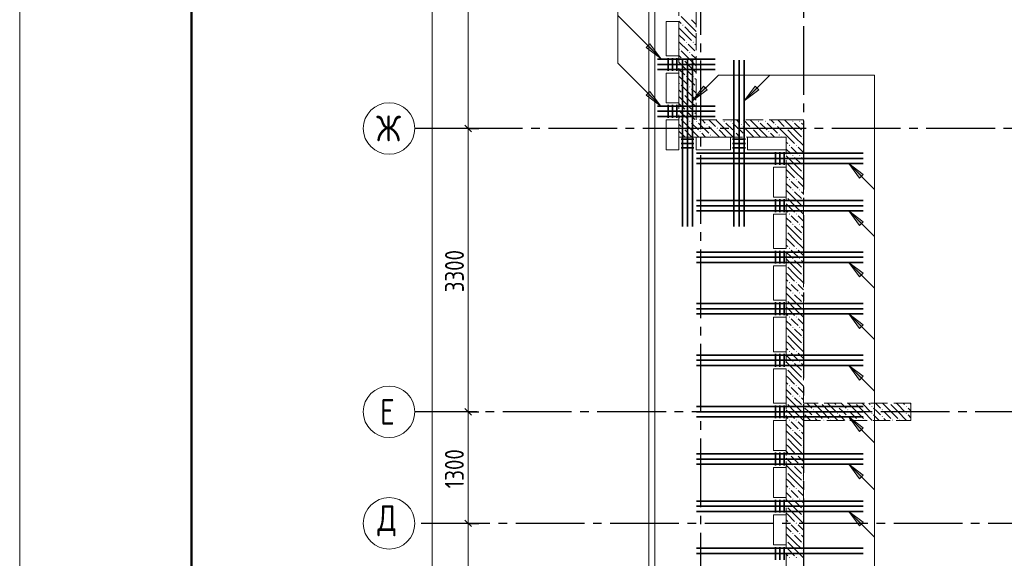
# Model space of a CAD drawing. Header units: millimetres. Extents: x 0 to 43617, y 0 to 59400.
# Tile 5 of 33: x 0 to 11462, y 24123 to 30397. Entities that reach past the tile are written whole.
import ezdxf

# ---------------------------------------------------------------- set-up
doc = ezdxf.new("R2010")
doc.units = ezdxf.units.MM
doc.linetypes.add('______2', pattern=[270, 200, -70])
doc.linetypes.add('______5', pattern=[1100, 800, -100, 100, -100])
for name, color, linetype, lineweight in [('S1 Стержни арматуры фон', 7, 'Continuous', 25), ('Standard', 7, 'Continuous', 25), ('Оси', 40, '______5', 18), ('Позиционная метка номер позиции', 7, 'Continuous', 13), ('Поперечное армирование AW фон', 7, 'Continuous', 25)]:
    doc.layers.add(name, color=color, linetype=linetype, lineweight=lineweight)
doc.layers.add('ЖБ Перекрытие верхний уровень', color=7, linetype='Continuous', lineweight=25, true_color=0xe0e0ff)
doc.layers.add('ЖБ Стена верхний уровень', color=7, linetype='Continuous', lineweight=25, true_color=0x006e00)
doc.styles.add('GOST 2.304-81', font='txt')
doc.styles.add('ISOCPEUR', font='txt')

msp = doc.modelspace()

# ---------------------------------------------------------------- hatches: boundary and pattern name
at = {"layer": 'ЖБ Стена верхний уровень', "linetype": 'Continuous', "lineweight": 18, "transparency": 33554687}
for points in [[(7714, 30333), (7721, 30340), (7727, 30333), (7721, 30327)], [(7674, 30053), (7681, 30060), (7687, 30053), (7681, 30047)], [(7754, 30133), (7761, 30140), (7767, 30133), (7761, 30127)], [(7834, 30133), (7841, 30140), (7847, 30133), (7841, 30127)], [(7714, 29933), (7721, 29940), (7727, 29933), (7721, 29927)], [(7794, 30013), (7801, 30020), (7807, 30013), (7801, 30007)], [(7754, 29733), (7761, 29740), (7767, 29733), (7761, 29727)], [(7834, 29733), (7841, 29740), (7847, 29733), (7841, 29727)], [(7674, 29653), (7681, 29660), (7687, 29653), (7681, 29647)], [(7794, 29613), (7801, 29620), (7807, 29613), (7801, 29607)], [(7714, 29533), (7721, 29540), (7727, 29533), (7721, 29527)], [(7674, 29253), (7681, 29260), (7687, 29253), (7681, 29247)], [(7754, 29333), (7761, 29340), (7767, 29333), (7761, 29327)], [(7834, 29333), (7841, 29340), (7847, 29333), (7841, 29327)], [(7714, 29133), (7721, 29140), (7727, 29133), (7721, 29127)], [(7794, 29213), (7801, 29220), (7807, 29213), (7801, 29207)], [(7874, 29213), (7881, 29220), (7887, 29213), (7881, 29207)], [(7994, 29173), (8001, 29180), (8007, 29173), (8001, 29167)], [(8114, 29133), (8121, 29140), (8127, 29133), (8121, 29127)], [(8194, 29213), (8201, 29220), (8207, 29213), (8201, 29207)], [(8274, 29213), (8281, 29220), (8287, 29213), (8281, 29207)], [(8394, 29173), (8401, 29180), (8407, 29173), (8401, 29167)], [(8514, 29133), (8521, 29140), (8527, 29133), (8521, 29127)], [(8594, 29213), (8601, 29220), (8607, 29213), (8601, 29207)], [(8674, 29213), (8681, 29220), (8687, 29213), (8681, 29207)], [(8794, 29173), (8801, 29180), (8807, 29173), (8801, 29167)], [(8914, 29133), (8921, 29140), (8924, 29137), (8924, 29130), (8921, 29127)], [(8924, 29137), (8927, 29133), (8924, 29130)], [(8994, 29213), (9001, 29220), (9007, 29213), (9001, 29207)], [(9074, 29213), (9081, 29220), (9087, 29213), (9081, 29207)], [(7914, 29093), (7921, 29100), (7927, 29093), (7921, 29087)], [(8034, 29053), (8041, 29060), (8047, 29053), (8041, 29047)], [(8314, 29093), (8321, 29100), (8327, 29093), (8321, 29087)], [(8434, 29053), (8441, 29060), (8447, 29053), (8441, 29047)], [(8714, 29093), (8721, 29100), (8727, 29093), (8721, 29087)], [(8834, 29053), (8841, 29060), (8847, 29053), (8841, 29047)], [(9114, 29093), (9121, 29100), (9124, 29097), (9124, 29090), (9121, 29087)], [(9114, 29013), (9121, 29020), (9124, 29017), (9124, 29010), (9121, 29007)], [(8954, 28933), (8961, 28940), (8967, 28933), (8961, 28927)], [(9034, 28933), (9041, 28940), (9047, 28933), (9041, 28927)], [(8994, 28813), (9001, 28820), (9007, 28813), (9001, 28807)], [(9074, 28813), (9081, 28820), (9087, 28813), (9081, 28807)], [(8924, 28737), (8927, 28733), (8924, 28730)], [(9114, 28693), (9121, 28700), (9124, 28697), (9124, 28690), (9121, 28687)], [(9114, 28613), (9121, 28620), (9124, 28617), (9124, 28610), (9121, 28607)], [(8954, 28533), (8961, 28540), (8967, 28533), (8961, 28527)], [(9034, 28533), (9041, 28540), (9047, 28533), (9041, 28527)], [(8924, 28337), (8927, 28333), (8924, 28330)], [(8994, 28413), (9001, 28420), (9007, 28413), (9001, 28407)], [(9074, 28413), (9081, 28420), (9087, 28413), (9081, 28407)], [(9114, 28293), (9121, 28300), (9124, 28297), (9124, 28290), (9121, 28287)], [(9114, 28213), (9121, 28220), (9124, 28217), (9124, 28210), (9121, 28207)], [(8954, 28133), (8961, 28140), (8967, 28133), (8961, 28127)], [(9034, 28133), (9041, 28140), (9047, 28133), (9041, 28127)], [(8994, 28013), (9001, 28020), (9007, 28013), (9001, 28007)], [(9074, 28013), (9081, 28020), (9087, 28013), (9081, 28007)], [(8924, 27937), (8927, 27933), (8924, 27930)], [(9114, 27893), (9121, 27900), (9124, 27897), (9124, 27890), (9121, 27887)], [(8954, 27733), (8961, 27740), (8967, 27733), (8961, 27727)], [(9034, 27733), (9041, 27740), (9047, 27733), (9041, 27727)], [(9114, 27813), (9121, 27820), (9124, 27817), (9124, 27810), (9121, 27807)], [(8924, 27537), (8927, 27533), (8924, 27530)], [(8994, 27613), (9001, 27620), (9007, 27613), (9001, 27607)], [(9074, 27613), (9081, 27620), (9087, 27613), (9081, 27607)], [(9114, 27493), (9121, 27500), (9124, 27497), (9124, 27490), (9121, 27487)], [(9114, 27413), (9121, 27420), (9124, 27417), (9124, 27410), (9121, 27407)], [(8954, 27333), (8961, 27340), (8967, 27333), (8961, 27327)], [(9034, 27333), (9041, 27340), (9047, 27333), (9041, 27327)], [(8994, 27213), (9001, 27220), (9007, 27213), (9001, 27207)], [(9074, 27213), (9081, 27220), (9087, 27213), (9081, 27207)], [(8924, 27137), (8927, 27133), (8924, 27130)], [(9114, 27093), (9121, 27100), (9124, 27097), (9124, 27090), (9121, 27087)], [(8954, 26933), (8961, 26940), (8967, 26933), (8961, 26927)], [(9034, 26933), (9041, 26940), (9047, 26933), (9041, 26927)], [(9114, 27013), (9121, 27020), (9124, 27017), (9124, 27010), (9121, 27007)], [(8924, 26737), (8927, 26733), (8924, 26730)], [(8994, 26813), (9001, 26820), (9007, 26813), (9001, 26807)], [(9074, 26813), (9081, 26820), (9087, 26813), (9081, 26807)], [(9114, 26693), (9121, 26700), (9124, 26697), (9124, 26690), (9121, 26687)], [(9114, 26613), (9121, 26620), (9124, 26617), (9124, 26610), (9121, 26607)], [(8954, 26533), (8961, 26540), (8967, 26533), (8961, 26527)], [(9034, 26533), (9041, 26540), (9047, 26533), (9041, 26527)], [(8994, 26413), (9001, 26420), (9007, 26413), (9001, 26407)], [(9074, 26413), (9081, 26420), (9087, 26413), (9081, 26407)], [(8924, 26337), (8927, 26333), (8924, 26330)], [(9114, 26293), (9121, 26300), (9124, 26297), (9124, 26290), (9121, 26287)], [(8954, 26133), (8961, 26140), (8967, 26133), (8961, 26127)], [(9034, 26133), (9041, 26140), (9047, 26133), (9041, 26127)], [(9114, 26213), (9121, 26220), (9124, 26217), (9124, 26210), (9121, 26207)], [(8994, 26013), (9001, 26020), (9007, 26013), (9001, 26007)], [(9074, 26013), (9081, 26020), (9087, 26013), (9081, 26007)], [(8924, 25937), (8927, 25933), (8924, 25930)], [(9324, 25930), (9321, 25927), (9318, 25930)], [(9724, 25930), (9721, 25927), (9718, 25930)], [(10124, 25930), (10121, 25927), (10118, 25930)], [(9114, 25893), (9121, 25900), (9124, 25897), (9124, 25890), (9121, 25887)], [(9114, 25813), (9121, 25820), (9124, 25817), (9124, 25810), (9121, 25807)], [(9124, 25897), (9127, 25893), (9124, 25890)], [(9124, 25817), (9127, 25813), (9124, 25810)], [(9234, 25853), (9241, 25860), (9247, 25853), (9241, 25847)], [(9514, 25893), (9521, 25900), (9527, 25893), (9521, 25887)], [(9514, 25813), (9521, 25820), (9527, 25813), (9521, 25807)], [(9634, 25853), (9641, 25860), (9647, 25853), (9641, 25847)], [(9914, 25893), (9921, 25900), (9927, 25893), (9921, 25887)], [(9914, 25813), (9921, 25820), (9927, 25813), (9921, 25807)], [(10034, 25853), (10041, 25860), (10047, 25853), (10041, 25847)], [(10314, 25893), (10321, 25900), (10327, 25893), (10321, 25887)], [(10314, 25813), (10321, 25820), (10327, 25813), (10321, 25807)], [(8954, 25733), (8961, 25740), (8967, 25733), (8961, 25727)], [(9034, 25733), (9041, 25740), (9047, 25733), (9041, 25727)], [(9234, 25773), (9241, 25780), (9247, 25773), (9241, 25767)], [(9354, 25733), (9361, 25740), (9367, 25733), (9364, 25730), (9358, 25730)], [(9434, 25733), (9441, 25740), (9447, 25733), (9444, 25730), (9438, 25730)], [(9634, 25773), (9641, 25780), (9647, 25773), (9641, 25767)], [(9754, 25733), (9761, 25740), (9767, 25733), (9764, 25730), (9758, 25730)], [(9834, 25733), (9841, 25740), (9847, 25733), (9844, 25730), (9838, 25730)], [(10034, 25773), (10041, 25780), (10047, 25773), (10041, 25767)], [(10154, 25733), (10161, 25740), (10167, 25733), (10164, 25730), (10158, 25730)], [(10234, 25733), (10241, 25740), (10247, 25733), (10244, 25730), (10238, 25730)], [(8994, 25613), (9001, 25620), (9007, 25613), (9001, 25607)], [(9074, 25613), (9081, 25620), (9087, 25613), (9081, 25607)], [(8924, 25537), (8927, 25533), (8924, 25530)], [(9114, 25493), (9121, 25500), (9124, 25497), (9124, 25490), (9121, 25487)], [(8954, 25333), (8961, 25340), (8967, 25333), (8961, 25327)], [(9034, 25333), (9041, 25340), (9047, 25333), (9041, 25327)], [(9114, 25413), (9121, 25420), (9124, 25417), (9124, 25410), (9121, 25407)], [(8994, 25213), (9001, 25220), (9007, 25213), (9001, 25207)], [(9074, 25213), (9081, 25220), (9087, 25213), (9081, 25207)], [(8924, 25137), (8927, 25133), (8924, 25130)], [(9114, 25093), (9121, 25100), (9124, 25097), (9124, 25090), (9121, 25087)], [(9114, 25013), (9121, 25020), (9124, 25017), (9124, 25010), (9121, 25007)], [(8954, 24933), (8961, 24940), (8967, 24933), (8961, 24927)], [(9034, 24933), (9041, 24940), (9047, 24933), (9041, 24927)], [(8994, 24813), (9001, 24820), (9007, 24813), (9001, 24807)], [(9074, 24813), (9081, 24820), (9087, 24813), (9081, 24807)], [(8924, 24737), (8927, 24733), (8924, 24730)], [(9114, 24693), (9121, 24700), (9124, 24697), (9124, 24690), (9121, 24687)], [(8954, 24533), (8961, 24540), (8967, 24533), (8961, 24527)], [(9034, 24533), (9041, 24540), (9047, 24533), (9041, 24527)], [(9114, 24613), (9121, 24620), (9124, 24617), (9124, 24610), (9121, 24607)], [(8994, 24413), (9001, 24420), (9007, 24413), (9001, 24407)], [(9074, 24413), (9081, 24420), (9087, 24413), (9081, 24407)], [(8924, 24337), (8927, 24333), (8924, 24330)], [(9114, 24293), (9121, 24300), (9124, 24297), (9124, 24290), (9121, 24287)], [(9114, 24213), (9121, 24220), (9124, 24217), (9124, 24210), (9121, 24207)], [(8954, 24133), (8961, 24140), (8967, 24133), (8961, 24127)], [(9034, 24133), (9041, 24140), (9047, 24133), (9041, 24127)]]:
    msp.add_hatch(color=7, dxfattribs=at).paths.add_polyline_path(points, flags=16)
at = {"layer": 'Позиционная метка номер позиции', "linetype": 'Continuous', "lineweight": 13, "transparency": 33554687}
for points in [[(7337, 30115), (7464, 29945), (7294, 30072)], [(8004, 29579), (7834, 29452), (7961, 29621)], [(8004, 29579), (7834, 29452), (7961, 29621)], [(8604, 29579), (8434, 29452), (8561, 29621)], [(7337, 29560), (7464, 29390), (7294, 29517)], [(7337, 29560), (7464, 29390), (7294, 29517)], [(9778, 28550), (9651, 28720), (9820, 28593)], [(9778, 28000), (9651, 28170), (9820, 28043)], [(9778, 27400), (9651, 27570), (9820, 27443)], [(9778, 26800), (9651, 26970), (9820, 26843)], [(9778, 26200), (9651, 26370), (9820, 26243)], [(9778, 25600), (9651, 25770), (9820, 25643)], [(9778, 25050), (9651, 25220), (9820, 25093)], [(9778, 24500), (9651, 24670), (9820, 24543)]]:
    msp.add_hatch(color=7, dxfattribs=at).paths.add_polyline_path(points, flags=16)

# ---------------------------------------------------------------- linework, layer by layer
at = {"layer": 'S1 Стержни арматуры фон', "color": 7, "linetype": 'Continuous', "lineweight": 35, "transparency": 33554687}
for p, q in [((7424, 29935), (8096, 29935)), ((7714, 29924), (7714, 27986)), ((7714, 29924), (7714, 27986)), ((7774, 29924), (7774, 27986)), ((7774, 29924), (7774, 27986)), ((7834, 29924), (7834, 27986)), ((7834, 29924), (7834, 27986)), ((8314, 29924), (8314, 27986)), ((8314, 29924), (8314, 27986)), ((8374, 29924), (8374, 27986)), ((8374, 29924), (8374, 27986)), ((8434, 29924), (8434, 27986)), ((8434, 29924), (8434, 27986)), ((7424, 29875), (8096, 29875)), ((7424, 29815), (8096, 29815)), ((7424, 29390), (8096, 29390)), ((7424, 29330), (8096, 29330)), ((7424, 29270), (8096, 29270)), ((7880, 28840), (9818, 28840)), ((7880, 28840), (9818, 28840)), ((7880, 28780), (9818, 28780)), ((7880, 28780), (9818, 28780)), ((7880, 28720), (9818, 28720)), ((7880, 28720), (9818, 28720)), ((7880, 28290), (9818, 28290)), ((7880, 28290), (9818, 28290)), ((7880, 28230), (9818, 28230)), ((7880, 28230), (9818, 28230)), ((7880, 28170), (9818, 28170)), ((7880, 28170), (9818, 28170)), ((7880, 27690), (9818, 27690)), ((7880, 27690), (9818, 27690)), ((7880, 27630), (9818, 27630)), ((7880, 27630), (9818, 27630)), ((7880, 27570), (9818, 27570)), ((7880, 27570), (9818, 27570)), ((7880, 27090), (9818, 27090)), ((7880, 27090), (9818, 27090)), ((7880, 27030), (9818, 27030)), ((7880, 27030), (9818, 27030)), ((7880, 26970), (9818, 26970)), ((7880, 26970), (9818, 26970)), ((7880, 26490), (9818, 26490)), ((7880, 26490), (9818, 26490)), ((7880, 26430), (9818, 26430)), ((7880, 26430), (9818, 26430)), ((7880, 26370), (9818, 26370)), ((7880, 26370), (9818, 26370)), ((7880, 25890), (9818, 25890)), ((7880, 25890), (9818, 25890)), ((7880, 25830), (9818, 25830)), ((7880, 25830), (9818, 25830)), ((7880, 25770), (9818, 25770)), ((7880, 25770), (9818, 25770)), ((7880, 25340), (9818, 25340)), ((7880, 25340), (9818, 25340)), ((7880, 25280), (9818, 25280)), ((7880, 25280), (9818, 25280)), ((7880, 25220), (9818, 25220)), ((7880, 25220), (9818, 25220)), ((7880, 24790), (9818, 24790)), ((7880, 24790), (9818, 24790)), ((7880, 24730), (9818, 24730)), ((7880, 24730), (9818, 24730)), ((7880, 24670), (9818, 24670)), ((7880, 24670), (9818, 24670)), ((7880, 24240), (9818, 24240)), ((7880, 24240), (9818, 24240)), ((7880, 24180), (9818, 24180)), ((7880, 24180), (9818, 24180))]:
    msp.add_line(p, q, dxfattribs=at)
at = {"layer": 'Standard', "color": 7, "linetype": 'Continuous', "lineweight": 13, "transparency": 33554687}
for p, q in [((5221, 29130), (5221, 32430)), ((5221, 25830), (5221, 29130)), ((5221, 24530), (5221, 25830)), ((5221, 19030), (5221, 24530))]:
    msp.add_line(p, q, dxfattribs=at)
at = {"layer": 'Standard', "color": 251, "linetype": 'Continuous', "lineweight": -3, "true_color": 0x656565, "transparency": 33554687}
for p, q in [((5221, 29130), (5096, 29130)), ((5221, 29130), (5346, 29130)), ((5221, 25830), (5096, 25830)), ((5221, 25830), (5346, 25830)), ((5221, 24530), (5096, 24530)), ((5221, 24530), (5346, 24530)), ((5221, 24530), (5221, 24530))]:
    msp.add_line(p, q, dxfattribs=at)
at = {"layer": 'Standard', "color": 7, "linetype": 'Continuous', "lineweight": 25, "transparency": 33554687}
for p, q in [((5258, 29092), (5183, 29167)), ((5258, 25792), (5183, 25867)), ((5258, 24492), (5183, 24567))]:
    msp.add_line(p, q, dxfattribs=at)
at = {"layer": 'Standard', "color": 7, "linetype": 'Continuous', "lineweight": 13, "transparency": 33554687}
msp.add_lwpolyline([(0, 0), (42000, 0), (42000, 59400), (0, 59400), (0, 0)], close=True, dxfattribs=at)
at = {"layer": 'Standard', "color": 7, "linetype": 'Continuous', "lineweight": 50, "transparency": 33554687}
msp.add_lwpolyline([(2000, 58900), (41500, 58900), (41500, 500), (2000, 500), (2000, 58900)], close=True, dxfattribs=at)
at = {"layer": 'Standard', "color": 254, "linetype": 'Continuous', "lineweight": 13, "true_color": 0xc4c4ff, "transparency": 33554687}
msp.add_lwpolyline([(7324, 10030), (33149, 10030), (33149, 57295), (7324, 57295), (7324, 10030)], dxfattribs=at)
at = {"layer": 'Standard', "color": 7, "linetype": 'Continuous', "lineweight": 13, "transparency": 33554687}
msp.add_lwpolyline([(4802, 10630), (4802, 33448), (4802, 33448), (4802, 57120)], dxfattribs=at)
at = {"layer": 'Standard', "color": 251, "linetype": 'Continuous', "lineweight": -3, "true_color": 0x656565, "transparency": 33554687}
for points in [[(5221, 29130), (5204, 29130), (5204, 29130), (5204, 29130), (5204, 29130), (5204, 29130), (5204, 29130), (5204, 29130), (5204, 29130), (5204, 29130), (5204, 29130), (5204, 29130), (5204, 29130), (5204, 29130), (5204, 29130), (5204, 29130), (5204, 29130), (4700, 29130)], [(5221, 25830), (5204, 25830), (5204, 25830), (5204, 25830), (5204, 25830), (5204, 25830), (5204, 25830), (5204, 25830), (5204, 25830), (5204, 25830), (5204, 25830), (5204, 25830), (5204, 25830), (5204, 25830), (5204, 25830), (5204, 25830), (5204, 25830), (5204, 25830), (5204, 25830), (4700, 25830)]]:
    msp.add_lwpolyline(points, dxfattribs=at)
at = {"layer": 'ЖБ Перекрытие верхний уровень', "color": 7, "linetype": 'Continuous', "lineweight": 18, "transparency": 33554687}
for p, q in [((7394, 57220), (7394, 22670)), ((7524, 30375), (7674, 30375)), ((7524, 29975), (7524, 30375)), ((7674, 30375), (7674, 29975)), ((7674, 29975), (7524, 29975)), ((7524, 29430), (7524, 29775)), ((7524, 29775), (7674, 29775)), ((7674, 29775), (7674, 29430)), ((7674, 29430), (7524, 29430)), ((7524, 28880), (7524, 29230)), ((7524, 29230), (7674, 29230)), ((7674, 29230), (7674, 28880)), ((7874, 29030), (8274, 29030)), ((7874, 28880), (7874, 29030)), ((8274, 29030), (8274, 28880)), ((8474, 28880), (8474, 29030)), ((8474, 29030), (8924, 29030)), ((8924, 29030), (8924, 28880)), ((7674, 28880), (7524, 28880)), ((8274, 28880), (7874, 28880)), ((8924, 28880), (8474, 28880)), ((8774, 28330), (8774, 28680)), ((8774, 28680), (8924, 28680)), ((8924, 28680), (8924, 28330)), ((8924, 28330), (8774, 28330)), ((8774, 27730), (8774, 28130)), ((8774, 28130), (8924, 28130)), ((8924, 28130), (8924, 27730)), ((8924, 27730), (8774, 27730)), ((8774, 27130), (8774, 27530)), ((8774, 27530), (8924, 27530)), ((8924, 27530), (8924, 27130)), ((8924, 27130), (8774, 27130)), ((8774, 26530), (8774, 26930)), ((8774, 26930), (8924, 26930)), ((8924, 26930), (8924, 26530)), ((8924, 26530), (8774, 26530)), ((8774, 26330), (8924, 26330)), ((8774, 25930), (8774, 26330)), ((8924, 26330), (8924, 25930)), ((8924, 25930), (8774, 25930)), ((8774, 25380), (8774, 25730)), ((8774, 25730), (8924, 25730)), ((8924, 25730), (8924, 25380)), ((8924, 25380), (8774, 25380)), ((8774, 25180), (8924, 25180)), ((8774, 24830), (8774, 25180)), ((8924, 25180), (8924, 24830)), ((8924, 24830), (8774, 24830)), ((8774, 24630), (8924, 24630)), ((8774, 24280), (8774, 24630)), ((8924, 24630), (8924, 24280)), ((8924, 24280), (8774, 24280))]:
    msp.add_line(p, q, dxfattribs=at)
at = {"layer": 'ЖБ Стена верхний уровень', "color": 251, "linetype": '______2', "lineweight": 13, "true_color": 0x656565, "transparency": 33554687}
for p, q in [((7674, 32530), (7674, 29230)), ((7874, 29230), (7874, 32330)), ((7674, 29230), (7674, 29030)), ((8924, 29230), (7874, 29230)), ((9124, 29230), (8924, 29230)), ((9124, 25930), (9124, 29230)), ((7674, 29030), (8924, 29030)), ((8924, 29030), (8924, 22870)), ((10374, 25930), (9124, 25930)), ((10374, 25730), (10374, 25930)), ((9124, 25730), (10374, 25730)), ((9124, 22870), (9124, 25730))]:
    msp.add_line(p, q, dxfattribs=at)
at = {"layer": 'ЖБ Стена верхний уровень', "color": 9, "linetype": 'Continuous', "lineweight": 18, "true_color": 0xc7c7c7, "transparency": 33554687}
for p, q in [((7674, 30380), (7701, 30353)), ((7821, 30313), (7701, 30433)), ((7821, 30393), (7874, 30340)), ((7741, 30233), (7674, 30300)), ((7741, 30313), (7821, 30233)), ((7821, 30313), (7874, 30260)), ((7674, 30220), (7741, 30153)), ((7741, 30233), (7821, 30153)), ((7821, 30233), (7874, 30180)), ((7674, 30140), (7781, 30033)), ((7821, 29913), (7701, 30033)), ((7821, 30073), (7781, 30113)), ((7861, 30033), (7821, 30073)), ((7861, 30113), (7874, 30100)), ((7674, 29980), (7701, 29953)), ((7821, 29993), (7874, 29940)), ((7741, 29833), (7674, 29900)), ((7674, 29820), (7741, 29753)), ((7741, 29913), (7821, 29833)), ((7741, 29833), (7821, 29753)), ((7821, 29913), (7874, 29860)), ((7821, 29833), (7874, 29780)), ((7674, 29740), (7781, 29633)), ((7821, 29673), (7781, 29713)), ((7861, 29713), (7874, 29700)), ((7674, 29580), (7701, 29553)), ((7821, 29513), (7701, 29633)), ((7861, 29633), (7821, 29673)), ((7821, 29593), (7874, 29540)), ((7741, 29433), (7674, 29500)), ((7741, 29513), (7821, 29433)), ((7821, 29513), (7874, 29460)), ((7674, 29420), (7741, 29353)), ((7741, 29433), (7821, 29353)), ((7821, 29433), (7874, 29380)), ((7674, 29340), (7781, 29233)), ((7704, 29230), (7701, 29233)), ((7821, 29113), (7704, 29230)), ((7821, 29273), (7781, 29313)), ((7861, 29233), (7821, 29273)), ((7861, 29313), (7874, 29300)), ((7944, 29230), (7981, 29193)), ((8024, 29230), (8101, 29153)), ((8221, 29113), (8104, 29230)), ((8344, 29230), (8381, 29193)), ((8424, 29230), (8501, 29153)), ((8621, 29113), (8504, 29230)), ((8744, 29230), (8781, 29193)), ((8824, 29230), (8901, 29153)), ((8924, 29210), (8904, 29230)), ((7674, 29180), (7701, 29153)), ((7741, 29113), (7821, 29033)), ((7821, 29193), (7901, 29113)), ((7821, 29113), (7901, 29033)), ((7901, 29193), (8021, 29073)), ((8141, 29033), (8021, 29153)), ((8141, 29113), (8221, 29033)), ((8221, 29193), (8301, 29113)), ((8221, 29113), (8301, 29033)), ((8301, 29193), (8421, 29073)), ((8541, 29033), (8421, 29153)), ((8541, 29113), (8621, 29033)), ((8621, 29193), (8701, 29113)), ((8621, 29113), (8701, 29033)), ((8701, 29193), (8821, 29073)), ((8924, 29050), (8821, 29153)), ((9021, 29113), (8924, 29210)), ((8941, 29113), (9021, 29033)), ((9021, 29193), (9101, 29113)), ((9021, 29113), (9101, 29033)), ((9101, 29193), (9124, 29170)), ((7741, 29033), (7674, 29100)), ((7741, 29033), (7744, 29030)), ((7821, 29033), (7824, 29030)), ((7981, 29033), (7941, 29073)), ((7984, 29030), (7981, 29033)), ((8061, 29033), (8064, 29030)), ((8141, 29033), (8144, 29030)), ((8221, 29033), (8224, 29030)), ((8381, 29033), (8341, 29073)), ((8384, 29030), (8381, 29033)), ((8461, 29033), (8464, 29030)), ((8541, 29033), (8544, 29030)), ((8621, 29033), (8624, 29030)), ((8781, 29033), (8741, 29073)), ((8784, 29030), (8781, 29033)), ((8861, 29033), (8864, 29030)), ((8941, 29033), (8924, 29050)), ((8941, 29033), (9021, 28953)), ((9021, 29033), (9124, 28930)), ((8924, 28970), (8941, 28953)), ((8924, 28890), (8981, 28833)), ((9021, 28873), (8981, 28913)), ((9061, 28913), (9124, 28850)), ((9021, 28713), (8924, 28810)), ((9061, 28833), (9021, 28873)), ((9021, 28793), (9101, 28713)), ((9101, 28793), (9124, 28770)), ((8941, 28713), (9021, 28633)), ((9021, 28713), (9101, 28633)), ((8941, 28633), (8924, 28650)), ((8924, 28570), (8941, 28553)), ((8941, 28633), (9021, 28553)), ((9021, 28633), (9124, 28530)), ((8924, 28490), (8981, 28433)), ((9021, 28473), (8981, 28513)), ((9061, 28433), (9021, 28473)), ((9061, 28513), (9124, 28450)), ((9021, 28313), (8924, 28410)), ((8941, 28313), (9021, 28233)), ((9021, 28393), (9101, 28313)), ((9021, 28313), (9101, 28233)), ((9101, 28393), (9124, 28370)), ((8941, 28233), (8924, 28250)), ((8941, 28233), (9021, 28153)), ((9021, 28233), (9124, 28130)), ((8924, 28170), (8941, 28153)), ((8924, 28090), (8981, 28033)), ((9021, 28073), (8981, 28113)), ((9061, 28113), (9124, 28050)), ((9021, 27913), (8924, 28010)), ((9061, 28033), (9021, 28073)), ((9021, 27993), (9101, 27913)), ((9101, 27993), (9124, 27970)), ((8941, 27913), (9021, 27833)), ((9021, 27913), (9101, 27833)), ((8941, 27833), (8924, 27850)), ((8924, 27770), (8941, 27753)), ((8941, 27833), (9021, 27753)), ((9021, 27833), (9124, 27730)), ((8924, 27690), (8981, 27633)), ((9021, 27673), (8981, 27713)), ((9061, 27633), (9021, 27673)), ((9061, 27713), (9124, 27650)), ((9021, 27513), (8924, 27610)), ((8941, 27513), (9021, 27433)), ((9021, 27593), (9101, 27513)), ((9021, 27513), (9101, 27433)), ((9101, 27593), (9124, 27570)), ((8941, 27433), (8924, 27450)), ((8941, 27433), (9021, 27353)), ((9021, 27433), (9124, 27330)), ((8924, 27370), (8941, 27353)), ((8924, 27290), (8981, 27233)), ((9021, 27273), (8981, 27313)), ((9061, 27313), (9124, 27250)), ((9021, 27113), (8924, 27210)), ((9061, 27233), (9021, 27273)), ((9021, 27193), (9101, 27113)), ((9101, 27193), (9124, 27170)), ((8941, 27033), (8924, 27050)), ((8941, 27113), (9021, 27033)), ((9021, 27113), (9101, 27033)), ((8924, 26970), (8941, 26953)), ((8941, 27033), (9021, 26953)), ((9021, 27033), (9124, 26930)), ((8924, 26890), (8981, 26833)), ((9021, 26873), (8981, 26913)), ((9061, 26833), (9021, 26873)), ((9061, 26913), (9124, 26850)), ((9021, 26713), (8924, 26810)), ((8941, 26713), (9021, 26633)), ((9021, 26793), (9101, 26713)), ((9021, 26713), (9101, 26633)), ((9101, 26793), (9124, 26770)), ((8941, 26633), (8924, 26650)), ((8941, 26633), (9021, 26553)), ((9021, 26633), (9124, 26530)), ((8924, 26570), (8941, 26553)), ((8924, 26490), (8981, 26433)), ((9021, 26473), (8981, 26513)), ((9061, 26513), (9124, 26450)), ((9021, 26313), (8924, 26410)), ((9061, 26433), (9021, 26473)), ((9021, 26393), (9101, 26313)), ((9101, 26393), (9124, 26370)), ((8941, 26233), (8924, 26250)), ((8941, 26313), (9021, 26233)), ((9021, 26313), (9101, 26233)), ((8924, 26170), (8941, 26153)), ((8941, 26233), (9021, 26153)), ((9021, 26233), (9124, 26130)), ((8924, 26090), (8981, 26033)), ((9021, 26073), (8981, 26113)), ((9061, 26033), (9021, 26073)), ((9061, 26113), (9124, 26050)), ((9021, 25913), (8924, 26010)), ((8941, 25913), (9021, 25833)), ((9021, 25993), (9101, 25913)), ((9021, 25913), (9101, 25833)), ((9101, 25993), (9124, 25970)), ((9164, 25930), (9221, 25873)), ((9341, 25833), (9244, 25930)), ((9341, 25913), (9421, 25833)), ((9421, 25913), (9404, 25930)), ((9421, 25913), (9501, 25833)), ((9484, 25930), (9501, 25913)), ((9564, 25930), (9621, 25873)), ((9741, 25833), (9644, 25930)), ((9741, 25913), (9821, 25833)), ((9821, 25913), (9804, 25930)), ((9821, 25913), (9901, 25833)), ((9884, 25930), (9901, 25913)), ((9964, 25930), (10021, 25873)), ((10141, 25833), (10044, 25930)), ((10141, 25913), (10221, 25833)), ((10221, 25913), (10204, 25930)), ((10221, 25913), (10301, 25833)), ((10284, 25930), (10301, 25913)), ((10364, 25930), (10374, 25920)), ((8941, 25833), (8924, 25850)), ((8941, 25833), (9021, 25753)), ((9021, 25833), (9124, 25730)), ((9181, 25833), (9141, 25873)), ((9141, 25793), (9204, 25730)), ((9221, 25793), (9181, 25833)), ((9261, 25833), (9341, 25753)), ((9341, 25833), (9421, 25753)), ((9421, 25833), (9524, 25730)), ((9581, 25833), (9541, 25873)), ((9541, 25793), (9604, 25730)), ((9621, 25793), (9581, 25833)), ((9661, 25833), (9741, 25753)), ((9741, 25833), (9821, 25753)), ((9821, 25833), (9924, 25730)), ((9981, 25833), (9941, 25873)), ((9941, 25793), (10004, 25730)), ((10021, 25793), (9981, 25833)), ((10061, 25833), (10141, 25753)), ((10141, 25833), (10221, 25753)), ((10221, 25833), (10324, 25730)), ((10374, 25840), (10341, 25873)), ((10341, 25793), (10374, 25760)), ((8924, 25770), (8941, 25753)), ((8924, 25690), (8981, 25633)), ((9021, 25673), (8981, 25713)), ((9061, 25713), (9124, 25650)), ((9124, 25730), (9124, 25730)), ((9261, 25753), (9284, 25730)), ((9661, 25753), (9684, 25730)), ((10061, 25753), (10084, 25730)), ((9021, 25513), (8924, 25610)), ((9061, 25633), (9021, 25673)), ((9021, 25593), (9101, 25513)), ((9101, 25593), (9124, 25570)), ((8941, 25433), (8924, 25450)), ((8941, 25513), (9021, 25433)), ((9021, 25513), (9101, 25433)), ((8924, 25370), (8941, 25353)), ((8941, 25433), (9021, 25353)), ((9021, 25433), (9124, 25330)), ((8924, 25290), (8981, 25233)), ((9021, 25273), (8981, 25313)), ((9061, 25233), (9021, 25273)), ((9061, 25313), (9124, 25250)), ((9021, 25113), (8924, 25210)), ((8941, 25113), (9021, 25033)), ((9021, 25193), (9101, 25113)), ((9021, 25113), (9101, 25033)), ((9101, 25193), (9124, 25170)), ((8941, 25033), (8924, 25050)), ((8941, 25033), (9021, 24953)), ((9021, 25033), (9124, 24930)), ((8924, 24970), (8941, 24953)), ((8924, 24890), (8981, 24833)), ((9021, 24873), (8981, 24913)), ((9061, 24833), (9021, 24873)), ((9061, 24913), (9124, 24850)), ((9021, 24713), (8924, 24810)), ((9021, 24793), (9101, 24713)), ((9101, 24793), (9124, 24770)), ((8941, 24633), (8924, 24650)), ((8941, 24713), (9021, 24633)), ((9021, 24713), (9101, 24633)), ((8924, 24570), (8941, 24553)), ((8941, 24633), (9021, 24553)), ((9021, 24633), (9124, 24530)), ((8924, 24490), (8981, 24433)), ((9021, 24473), (8981, 24513)), ((9061, 24433), (9021, 24473)), ((9061, 24513), (9124, 24450)), ((9021, 24313), (8924, 24410)), ((8941, 24313), (9021, 24233)), ((9021, 24393), (9101, 24313)), ((9021, 24313), (9101, 24233)), ((9101, 24393), (9124, 24370)), ((8941, 24233), (8924, 24250)), ((8941, 24233), (9021, 24153)), ((9021, 24233), (9124, 24130)), ((8924, 24170), (8941, 24153))]:
    msp.add_line(p, q, dxfattribs=at)
at = {"layer": 'Оси', "color": 8, "linetype": '______5', "lineweight": -3, "transparency": 33554687}
for p, q in [((9124, 57820), (9124, 7100)), ((7924, 57420), (7924, 7100)), ((22354, 29130), (4600, 29130)), ((29524, 25830), (4600, 25830)), ((34074, 24530), (4600, 24530)), ((34074, 24530), (4600, 24530))]:
    msp.add_line(p, q, dxfattribs=at)
at = {"layer": 'Оси', "color": 7, "linetype": 'Continuous', "lineweight": 13, "transparency": 33554687}
for centre in [(4300, 29130), (4300, 25830), (4300, 24530), (4300, 24530)]:
    msp.add_circle(centre, 300, dxfattribs=at)
at = {"layer": 'Позиционная метка номер позиции', "color": 7, "linetype": 'Continuous', "lineweight": 13, "transparency": 33554687}
for p, q in [((7464, 29945), (6964, 30445)), ((7294, 30072), (7337, 30115)), ((7464, 29945), (7294, 30072)), ((7316, 30093), (7305, 30104)), ((7337, 30115), (7464, 29945)), ((7464, 29945), (7464, 29945)), ((7464, 29945), (7464, 29945)), ((7464, 29945), (7464, 29945)), ((7464, 29390), (6964, 29890)), ((7834, 29452), (8134, 29752)), ((8434, 29452), (8734, 29752)), ((7834, 29452), (7961, 29621)), ((7834, 29452), (7961, 29621)), ((8004, 29579), (7834, 29452)), ((8004, 29579), (7834, 29452)), ((7961, 29621), (8004, 29579)), ((7961, 29621), (8004, 29579)), ((7982, 29600), (7993, 29611)), ((7982, 29600), (7993, 29611)), ((8434, 29452), (8561, 29621)), ((8604, 29579), (8434, 29452)), ((8561, 29621), (8604, 29579)), ((8582, 29600), (8593, 29611)), ((7294, 29517), (7337, 29560)), ((7294, 29517), (7337, 29560)), ((7464, 29390), (7294, 29517)), ((7464, 29390), (7294, 29517)), ((7316, 29538), (7305, 29549)), ((7316, 29538), (7305, 29549)), ((7337, 29560), (7464, 29390)), ((7337, 29560), (7464, 29390)), ((7464, 29390), (7464, 29390)), ((7464, 29390), (7464, 29390)), ((7464, 29390), (7464, 29390)), ((7464, 29390), (7464, 29390)), ((7464, 29390), (7464, 29390)), ((7464, 29390), (7464, 29390)), ((7834, 29452), (7834, 29452)), ((7834, 29452), (7834, 29452)), ((7834, 29452), (7834, 29452)), ((7834, 29452), (7834, 29452)), ((7834, 29452), (7834, 29452)), ((7834, 29452), (7834, 29452)), ((8434, 29452), (8434, 29452)), ((8434, 29452), (8434, 29452)), ((8434, 29452), (8434, 29452)), ((9651, 28720), (9951, 28420)), ((9651, 28720), (9651, 28720)), ((9651, 28720), (9651, 28720)), ((9651, 28720), (9651, 28720)), ((9651, 28720), (9820, 28593)), ((9778, 28550), (9651, 28720)), ((9820, 28593), (9778, 28550)), ((9799, 28572), (9810, 28561)), ((9651, 28170), (9951, 27870)), ((9651, 28170), (9651, 28170)), ((9651, 28170), (9651, 28170)), ((9651, 28170), (9651, 28170)), ((9651, 28170), (9820, 28043)), ((9778, 28000), (9651, 28170)), ((9820, 28043), (9778, 28000)), ((9799, 28022), (9810, 28011)), ((9651, 27570), (9951, 27270)), ((9651, 27570), (9651, 27570)), ((9651, 27570), (9651, 27570)), ((9651, 27570), (9651, 27570)), ((9651, 27570), (9820, 27443)), ((9778, 27400), (9651, 27570)), ((9820, 27443), (9778, 27400)), ((9799, 27422), (9810, 27411)), ((9651, 26970), (9951, 26670)), ((9651, 26970), (9651, 26970)), ((9651, 26970), (9651, 26970)), ((9651, 26970), (9651, 26970)), ((9651, 26970), (9820, 26843)), ((9778, 26800), (9651, 26970)), ((9820, 26843), (9778, 26800)), ((9799, 26822), (9810, 26811)), ((9651, 26370), (9951, 26070)), ((9651, 26370), (9651, 26370)), ((9651, 26370), (9651, 26370)), ((9651, 26370), (9651, 26370)), ((9651, 26370), (9820, 26243)), ((9778, 26200), (9651, 26370)), ((9820, 26243), (9778, 26200)), ((9799, 26222), (9810, 26211)), ((9651, 25770), (9951, 25470)), ((9651, 25770), (9651, 25770)), ((9651, 25770), (9651, 25770)), ((9651, 25770), (9651, 25770)), ((9651, 25770), (9820, 25643)), ((9778, 25600), (9651, 25770)), ((9820, 25643), (9778, 25600)), ((9799, 25622), (9810, 25611)), ((9651, 25220), (9951, 24920)), ((9651, 25220), (9651, 25220)), ((9651, 25220), (9651, 25220)), ((9651, 25220), (9651, 25220)), ((9651, 25220), (9820, 25093)), ((9778, 25050), (9651, 25220)), ((9820, 25093), (9778, 25050)), ((9799, 25072), (9810, 25061)), ((9651, 24670), (9951, 24370)), ((9651, 24670), (9651, 24670)), ((9651, 24670), (9651, 24670)), ((9651, 24670), (9651, 24670)), ((9651, 24670), (9820, 24543)), ((9778, 24500), (9651, 24670)), ((9820, 24543), (9778, 24500)), ((9799, 24522), (9810, 24511))]:
    msp.add_line(p, q, dxfattribs=at)
for points in [[(7464, 29390), (6964, 29890), (6964, 32790), (6164, 32790)], [(7834, 29452), (8134, 29752), (9951, 29752), (9951, 22050), (11104, 22050)]]:
    msp.add_lwpolyline(points, dxfattribs=at)
at = {"layer": 'Поперечное армирование AW фон', "color": 7, "linetype": 'Continuous', "lineweight": 35, "transparency": 33554687}
for p, q in [((7549, 29800), (7549, 29950)), ((7599, 29800), (7599, 29950)), ((7649, 29800), (7649, 29950)), ((7549, 29255), (7549, 29405)), ((7599, 29255), (7599, 29405)), ((7649, 29255), (7649, 29405)), ((7699, 29005), (7849, 29005)), ((8299, 29005), (8449, 29005)), ((7699, 28955), (7849, 28955)), ((7699, 28905), (7849, 28905)), ((8299, 28955), (8449, 28955)), ((8299, 28905), (8449, 28905)), ((8799, 28855), (8799, 28705)), ((8849, 28855), (8849, 28705)), ((8899, 28855), (8899, 28705)), ((8799, 28305), (8799, 28155)), ((8849, 28305), (8849, 28155)), ((8899, 28305), (8899, 28155)), ((8799, 27705), (8799, 27555)), ((8849, 27705), (8849, 27555)), ((8899, 27705), (8899, 27555)), ((8799, 27105), (8799, 26955)), ((8849, 27105), (8849, 26955)), ((8899, 27105), (8899, 26955)), ((8799, 26505), (8799, 26355)), ((8849, 26505), (8849, 26355)), ((8899, 26505), (8899, 26355)), ((8799, 25905), (8799, 25755)), ((8849, 25905), (8849, 25755)), ((8899, 25905), (8899, 25755)), ((8799, 25355), (8799, 25205)), ((8849, 25355), (8849, 25205)), ((8899, 25355), (8899, 25205)), ((8799, 24805), (8799, 24655)), ((8849, 24805), (8849, 24655)), ((8899, 24805), (8899, 24655)), ((8799, 24255), (8799, 24105)), ((8849, 24255), (8849, 24105)), ((8899, 24255), (8899, 24105))]:
    msp.add_line(p, q, dxfattribs=at)

# ---------------------------------------------------------------- texts
at = {"layer": 'Standard', "color": 7, "linetype": 'Continuous', "lineweight": 25, "transparency": 33554687, "char_height": 220, "attachment_point": 7, "rotation": 90, "style": 'GOST 2.304-81'}
for s, insert, width in [('3300', (5171, 27222), 641.48), ('1300', (5170, 24938), 610.16)]:
    msp.add_mtext(s, dxfattribs=dict(at, insert=insert, width=width))
at = {"layer": 'Оси', "color": 7, "linetype": 'Continuous', "lineweight": 25, "transparency": 33554687, "char_height": 300, "attachment_point": 7, "style": 'ISOCPEUR'}
for s, insert, width in [('\\W0.83;Ж', (4150, 28980), 425), ('\\W0.78;Е', (4195, 25680), 326.41), ('\\W0.82;Д', (4165, 24380), 392.65)]:
    msp.add_mtext(s, dxfattribs=dict(at, insert=insert, width=width))

doc.saveas('drawing.dxf')
